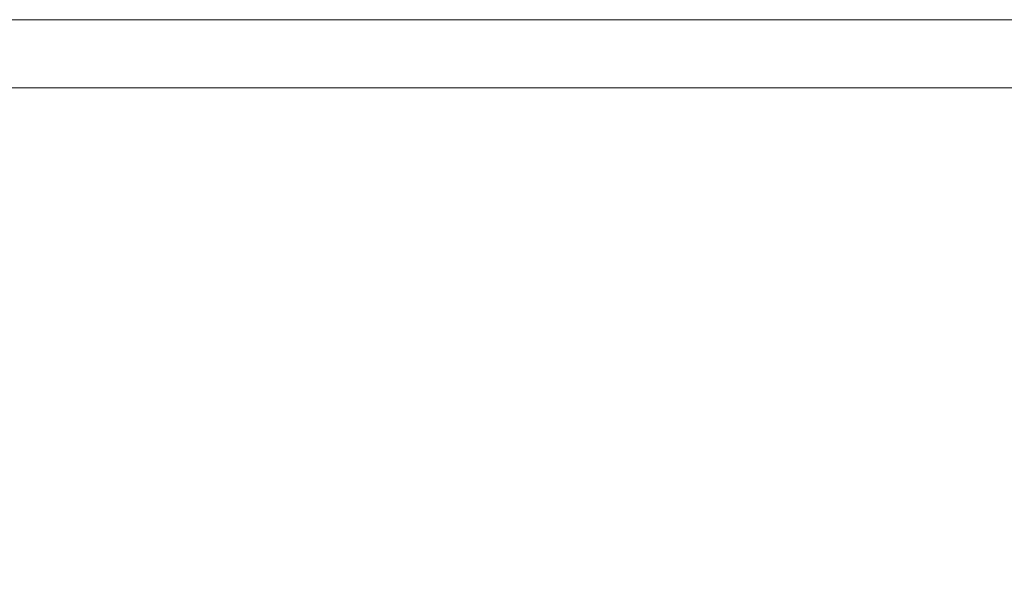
# Model space of a CAD drawing. Header units: millimetres. Extents: x -9038497 to 54128, y -10570064 to 59476.
# Tile 86 of 135: x 45781 to 46215, y 21111 to 21359. Entities that reach past the tile are written whole.
import ezdxf

# ---------------------------------------------------------------- set-up
doc = ezdxf.new("R2010")
doc.units = ezdxf.units.MM
doc.header["$LTSCALE"] = 0.8
doc.layers.add('0 proj_widok widok widok', color=7, linetype='Continuous', lineweight=0)

msp = doc.modelspace()

# ---------------------------------------------------------------- linework, layer by layer
at = {"layer": '0 proj_widok widok widok', "lineweight": 0}
for points in [[(44963.72883092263, 19884.77961978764), (47063.72883092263, 19884.77961978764), (47063.72883092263, 21358.77961978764), (44963.72883092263, 21358.77961978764)], [(44963.72883092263, 19884.77961978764), (47063.72883092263, 19884.77961978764), (47063.72883092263, 21358.77961978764), (44963.72883092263, 21358.77961978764)], [(45123.72883092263, 21328.77961978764), (47033.72883092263, 21328.77961978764), (47033.72883092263, 19914.77961978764), (45123.72883092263, 19914.77961978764)]]:
    msp.add_lwpolyline(points, close=True, dxfattribs=at)

doc.saveas('drawing.dxf')
